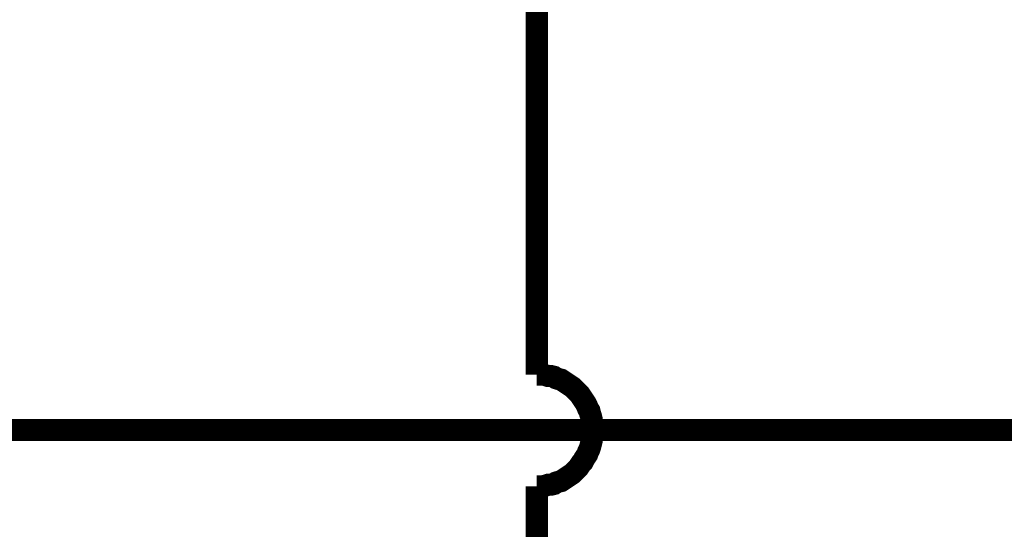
# Model space of a CAD drawing. Header units: inches. Extents: x 0 to 17, y 0 to 11.
# Tile 18 of 48: x 6.073 to 6.601, y 5.897 to 6.17. Entities that reach past the tile are written whole.
import ezdxf

# ---------------------------------------------------------------- set-up
doc = ezdxf.new("R2010")
doc.units = ezdxf.units.IN
doc.header["$MEASUREMENT"] = 0
doc.layers.add('Sheet', color=255, linetype='Continuous')

msp = doc.modelspace()

# ---------------------------------------------------------------- linework, layer by layer
at = {"layer": 'Sheet'}
for points in [[(6.35042, 6.24975, 0.0118, 0.0118, 0), (6.35042, 6.14983, 0.0118, 0.0118, 0)], [(6.35042, 6.14983, 0.0118, 0.0118, 0), (6.35042, 5.97974, 0.0118, 0.0118, 0)], [(6.38015, 5.95001, 0.0118, 0.0118, 0), (6.38015, 5.95159, 0.0118, 0.0118, 0), (6.38015, 5.95318, 0.0118, 0.0118, 0), (6.37976, 5.95437, 0.0118, 0.0118, 0), (6.37976, 5.95595, 0.0118, 0.0118, 0), (6.37936, 5.95754, 0.0118, 0.0118, 0), (6.37896, 5.95873, 0.0118, 0.0118, 0), (6.37857, 5.96032, 0.0118, 0.0118, 0), (6.37778, 5.96151, 0.0118, 0.0118, 0), (6.37738, 5.96269, 0.0118, 0.0118, 0), (6.37659, 5.96428, 0.0118, 0.0118, 0), (6.37579, 5.96547, 0.0118, 0.0118, 0), (6.375, 5.96666, 0.0118, 0.0118, 0), (6.37421, 5.96785, 0.0118, 0.0118, 0), (6.37341, 5.96904, 0.0118, 0.0118, 0), (6.37262, 5.96983, 0.0118, 0.0118, 0), (6.37143, 5.97102, 0.0118, 0.0118, 0), (6.37064, 5.97181, 0.0118, 0.0118, 0), (6.36945, 5.973, 0.0118, 0.0118, 0), (6.36826, 5.9738, 0.0118, 0.0118, 0), (6.36707, 5.97459, 0.0118, 0.0118, 0), (6.36588, 5.97538, 0.0118, 0.0118, 0), (6.36469, 5.97618, 0.0118, 0.0118, 0), (6.3635, 5.97697, 0.0118, 0.0118, 0), (6.36192, 5.97736, 0.0118, 0.0118, 0), (6.36073, 5.97776, 0.0118, 0.0118, 0), (6.35954, 5.97855, 0.0118, 0.0118, 0), (6.35795, 5.97895, 0.0118, 0.0118, 0), (6.35637, 5.97895, 0.0118, 0.0118, 0), (6.35518, 5.97935, 0.0118, 0.0118, 0), (6.35359, 5.97974, 0.0118, 0.0118, 0), (6.35201, 5.97974, 0.0118, 0.0118, 0), (6.35042, 5.97974, 0.0118, 0.0118, 0)], [(6.35042, 5.97974, 0.0118, 0.0118, 0), (6.35042, 5.97974, 0.0118, 0.0118, 0), (6.35042, 5.97974, 0.0118, 0.0118, 0), (6.35042, 5.97974, 0.0118, 0.0118, 0), (6.35042, 5.97974, 0.0118, 0.0118, 0), (6.35042, 5.97974, 0.0118, 0.0118, 0), (6.35042, 5.97974, 0.0118, 0.0118, 0), (6.35042, 5.97974, 0.0118, 0.0118, 0), (6.35042, 5.97974, 0.0118, 0.0118, 0), (6.35042, 5.97974, 0.0118, 0.0118, 0), (6.35042, 5.97974, 0.0118, 0.0118, 0), (6.35042, 5.97974, 0.0118, 0.0118, 0), (6.35042, 5.97974, 0.0118, 0.0118, 0), (6.35042, 5.97974, 0.0118, 0.0118, 0), (6.35042, 5.97974, 0.0118, 0.0118, 0), (6.35042, 5.97974, 0.0118, 0.0118, 0), (6.35042, 5.97974, 0.0118, 0.0118, 0), (6.35042, 5.97974, 0.0118, 0.0118, 0), (6.35042, 5.97974, 0.0118, 0.0118, 0), (6.35042, 5.97974, 0.0118, 0.0118, 0), (6.35042, 5.97974, 0.0118, 0.0118, 0), (6.35042, 5.97974, 0.0118, 0.0118, 0), (6.35042, 5.97974, 0.0118, 0.0118, 0), (6.35042, 5.97974, 0.0118, 0.0118, 0), (6.35042, 5.97974, 0.0118, 0.0118, 0), (6.35042, 5.97974, 0.0118, 0.0118, 0), (6.35042, 5.97974, 0.0118, 0.0118, 0), (6.35042, 5.97974, 0.0118, 0.0118, 0), (6.35042, 5.97974, 0.0118, 0.0118, 0), (6.35042, 5.97974, 0.0118, 0.0118, 0), (6.35042, 5.97974, 0.0118, 0.0118, 0), (6.35042, 5.97974, 0.0118, 0.0118, 0), (6.35042, 5.97974, 0.0118, 0.0118, 0)], [(5.63046, 5.95001, 0.0118, 0.0118, 0), (8.10037, 5.95001, 0.0118, 0.0118, 0)], [(6.35042, 5.91987, 0.0118, 0.0118, 0), (6.35201, 5.91987, 0.0118, 0.0118, 0), (6.35359, 5.91987, 0.0118, 0.0118, 0), (6.35518, 5.92027, 0.0118, 0.0118, 0), (6.35637, 5.92067, 0.0118, 0.0118, 0), (6.35795, 5.92067, 0.0118, 0.0118, 0), (6.35954, 5.92106, 0.0118, 0.0118, 0), (6.36073, 5.92186, 0.0118, 0.0118, 0), (6.36192, 5.92225, 0.0118, 0.0118, 0), (6.3635, 5.92265, 0.0118, 0.0118, 0), (6.36469, 5.92344, 0.0118, 0.0118, 0), (6.36588, 5.92424, 0.0118, 0.0118, 0), (6.36707, 5.92503, 0.0118, 0.0118, 0), (6.36826, 5.92582, 0.0118, 0.0118, 0), (6.36945, 5.92661, 0.0118, 0.0118, 0), (6.37064, 5.9278, 0.0118, 0.0118, 0), (6.37143, 5.9286, 0.0118, 0.0118, 0), (6.37262, 5.92979, 0.0118, 0.0118, 0), (6.37341, 5.93098, 0.0118, 0.0118, 0), (6.37421, 5.93217, 0.0118, 0.0118, 0), (6.375, 5.93296, 0.0118, 0.0118, 0), (6.37579, 5.93454, 0.0118, 0.0118, 0), (6.37659, 5.93573, 0.0118, 0.0118, 0), (6.37738, 5.93692, 0.0118, 0.0118, 0), (6.37778, 5.93811, 0.0118, 0.0118, 0), (6.37857, 5.9397, 0.0118, 0.0118, 0), (6.37896, 5.94089, 0.0118, 0.0118, 0), (6.37936, 5.94247, 0.0118, 0.0118, 0), (6.37976, 5.94406, 0.0118, 0.0118, 0), (6.37976, 5.94525, 0.0118, 0.0118, 0), (6.38015, 5.94684, 0.0118, 0.0118, 0), (6.38015, 5.94842, 0.0118, 0.0118, 0), (6.38015, 5.95001, 0.0118, 0.0118, 0)], [(6.35042, 5.91987, 0.0118, 0.0118, 0), (6.35042, 5.87983, 0.0118, 0.0118, 0)]]:
    msp.add_lwpolyline(points, format="xyseb", dxfattribs=at)

doc.saveas('drawing.dxf')
